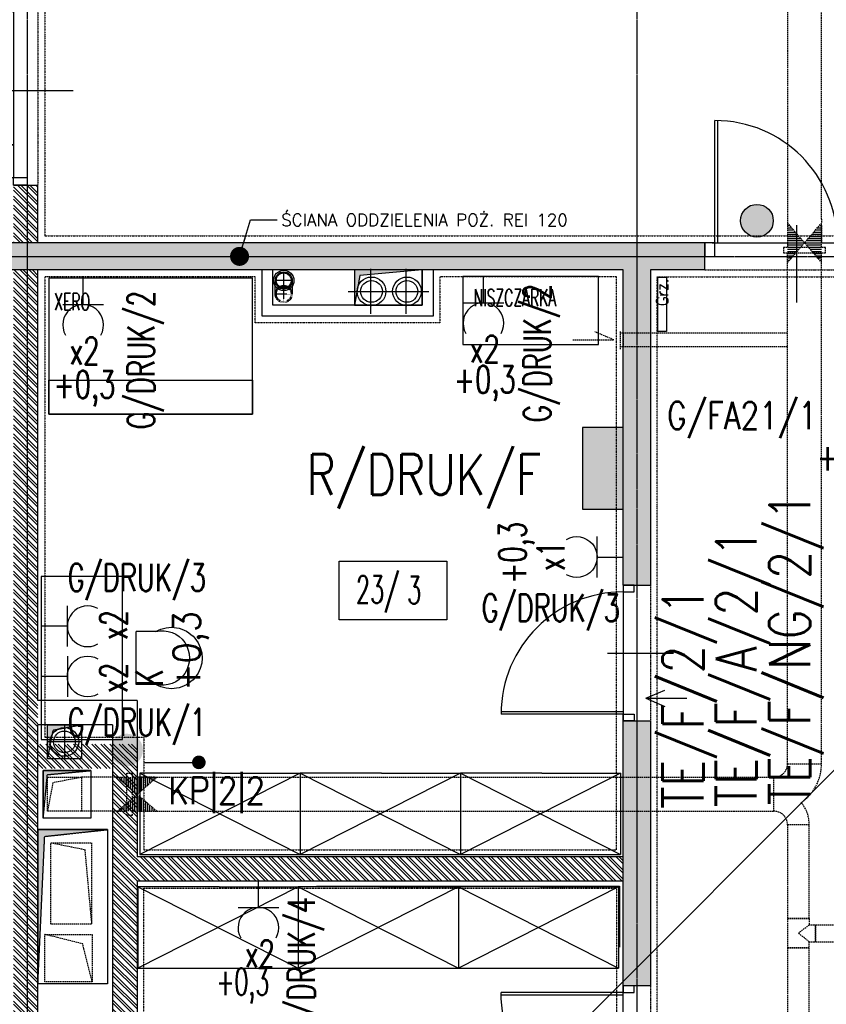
# Model space of a CAD drawing. Extents: x -7228 to 74941, y -112898 to 85621.
# Tile 109 of 256: x 52283 to 52877, y -54319 to -53594. Entities that reach past the tile are written whole.
import ezdxf
from ezdxf.enums import TextEntityAlignment as Align

# ---------------------------------------------------------------- set-up
doc = ezdxf.new("R2010")
doc.units = 0
for name, pattern in [('CENTER', [2, 1.25, -0.25, 0.25, -0.25]), ('DASHDOT', [1, 0.5, -0.25, 0, -0.25]), ('DASHED', [0.75, 0.5, -0.25]), ('DASHED2', [0.375, 0.25, -0.125]), ('DIVIDE', [31.75, 12.7, -6.35, 0, -6.35, 0, -6.35])]:
    doc.linetypes.add(name, pattern=pattern)
doc.layers.get('0').update_dxf_attribs({"color": 101, "linetype": 'CONTINUOUS'})
for name, color, linetype in [('Drz---drzwi', 5, 'CONTINUOUS'), ('E35', 6, 'CONTINUOUS'), ('E50', 3, 'CONTINUOUS'), ('E_kp', 6, 'CONTINUOUS'), ('E_kp_opis', 6, 'CONTINUOUS'), ('Ins-co', 2, 'CONTINUOUS'), ('Ins-kan', 54, 'CONTINUOUS'), ('Ins-ppoz-opis', 240, 'CONTINUOUS'), ('Ins-went', 141, 'CONTINUOUS'), ('m-went-klapy', 2, 'CONTINUOUS'), ('Opis-pom', 6, 'CONTINUOUS'), ('Opis_pom_ramka', 6, 'CONTINUOUS'), ('Os-osie glowne', 1, 'CENTER'), ('Sc-beton', 7, 'CONTINUOUS'), ('Sc-beton-hatch', 86, 'CONTINUOUS'), ('Sc-cegla pustak', 42, 'CONTINUOUS'), ('Sc-cegla pustak-hatch', 8, 'CONTINUOUS'), ('Sc-nadproza kon', 5, 'DASHED2'), ('Sc-silikat', 61, 'CONTINUOUS'), ('Suf-widok', 8, 'CONTINUOUS'), ('W-otwor-strop', 1, 'CONTINUOUS'), ('Wyp-meble', 155, 'CONTINUOUS')]:
    doc.layers.add(name, color=color, linetype=linetype)
doc.styles.add('KA wymiar', font='romans.shx', dxfattribs={"width": 0.6})
doc.styles.add('ROMANS', font='romans', dxfattribs={"width": 0.85})
doc.linetypes.add('ZIGZAG', pattern='A,0.00254,-5.08,[131,ltypeshp.shx,S=5.08,R=0,X=-5.08,Y=0],-10.16,[131,ltypeshp.shx,S=5.08,R=180,X=5.08,Y=0],-5.08', length=20.32254)
doc.dimstyles.new('KA wymiar', dxfattribs={"dimscale": 50, "dimtxt": 0.23, "dimasz": 0.14, "dimexe": 0, "dimexo": 0, "dimgap": 0.08, "dimtad": 1, "dimdec": 1, "dimrnd": 0.5, "dimzin": 9, "dimdsep": 46, "dimtxsty": 'KA wymiar', "dimblk1": 'UKOS', "dimblk2": 'UKOS', "dimsah": 1, "dimcen": 0.2, "dimse1": 1, "dimse2": 1, "dimclrd": 256, "dimclre": 256, "dimclrt": 2, "dimadec": 0, "dimazin": 0, "dimtfac": 1, "dimtdec": 1, "dimtix": 1, "dimtmove": 2, "dimatfit": 3, "dimldrblk": 'DOT', "dimfxl": 0, "dimtolj": 1, "dimtzin": 9, "dimarcsym": 0})

# ---------------------------------------------------------------- blocks, each defined once
blk = doc.blocks.new('_0630_DRZWI_90')
at = {"ltscale": 7}
for p, q in [((5, 8), (5, 98)), ((6.8, 8), (6.8, 97.98))]:
    blk.add_line(p, q, dxfattribs=at)
at = {"ltscale": 25}
for p, q in [((50, 19.7), (50, -28.9)), ((5, 8), (0, 8)), ((0, 8), (5, 8)), ((0, 0), (0, 8)), ((95, 8), (5, 8)), ((5, 8), (5, 0)), ((95, 8), (95, 0)), ((100, 8), (95, 8)), ((100, 0), (100, 8)), ((5, 0), (0, 0)), ((5, 0), (0, 0)), ((95, 0), (100, 0)), ((95, 0), (100, 0))]:
    blk.add_line(p, q, dxfattribs=at)
at = {"ltscale": 7}
blk.add_arc((5, 8), 90, 0, 90, dxfattribs=at)
blk = doc.blocks.new('_0630_drzwi 120 10')
at = {"ltscale": 7}
for p, q in [((5.5, 5), (5.5, 105)), ((7.5, 5), (7.5, 105)), ((65.5, 18), (65.5, -39))]:
    blk.add_line(p, q, dxfattribs=at)
for points in [[(129.5, 29), (129.5, 5)], [(5.5, 5), (129.5, 5)]]:
    blk.add_lwpolyline(points, dxfattribs=at)
for points in [[(0, -5), (5.5, -5), (5.5, 5), (0, 5)], [(129.5, -5), (135, -5), (135, 5), (129.5, 5)]]:
    blk.add_lwpolyline(points, close=True, dxfattribs=at)
for centre, radius, start, end in [((6.5, 6), 99.01, 359.42127, 89.42127), ((129.5, 5), 24, 90, 180)]:
    blk.add_arc(centre, radius, start, end, dxfattribs=at)
blk = doc.blocks.new('_dkjhgh')
at = {"ltscale": 7}
for p, q in [((-23, -67.5), (34, -67.5)), ((-10, -127.5), (-100, -127.5)), ((-10, -125.5), (-99.98, -125.5))]:
    blk.add_line(p, q, dxfattribs=at)
for points in [[(0, -7.5), (0, 0), (-10, 0), (-10, -7.5)], [(0, -135), (0, -127.5), (-10, -127.5), (-10, -135)]]:
    blk.add_lwpolyline(points, close=True, dxfattribs=at)
for points in [[(-10, -129.5), (-10, -5.5)], [(-40, -7.5), (-10, -7.5)]]:
    blk.add_lwpolyline(points, dxfattribs=at)
for centre, radius, start, end in [((-10, -7.5), 30, 180, 270), ((-10, -127.5), 90, 90, 180)]:
    blk.add_arc(centre, radius, start, end)
blk = doc.blocks.new('UKOS')
at = {"color": 1}
blk.add_line((0, 1), (0, -1), dxfattribs=at)
at = {"color": 8}
blk.add_line((1, 0), (-1, 0), dxfattribs=at)
at = {"color": 1, "const_width": 0.2}
blk.add_lwpolyline([(0.599, 0.599), (-0.599, -0.599)], dxfattribs=at)
blk = doc.blocks.new('_STRZAŁKA_WENT')
for q in [(-6.02, -14.01), (0, -30.24), (6.02, -14.01)]:
    blk.add_line((0, 0), q)
blk = doc.blocks.new('_opis_pom_metka')
at = {"layer": 'Opis_pom_ramka'}
blk.add_lwpolyline([(-33.13, 0), (32.87, 0), (32.87, -36), (-33.13, -36)], close=True, dxfattribs=at)
at = {"style": 'KA wymiar', "width": 0.6}
blk.add_attdef('KO/', text='', height=16.8, dxfattribs=at).set_placement((3.45, -25.87), align=Align.RIGHT)
blk.add_attdef('NR', (3.8, -26.16), '', height=16.8, dxfattribs=at)
blk = doc.blocks.new('W046')
for p, q in [((0, 20.9), (0, 0)), ((56.2, 20.9), (56.2, 0)), ((0, 0), (56.2, 0))]:
    blk.add_line(p, q)
for centre, radius, start, end in [((28.1, 37.4), 32.6, 329.5569, 210.4431), ((28.1, 27.7), 28.9, 346.3666, 193.6334)]:
    blk.add_arc(centre, radius, start, end)
blk = doc.blocks.new('sza016_r')
for p, q in [((60, 60), (0, 60)), ((0, 60), (118, 0)), ((118, 60), (0, 0)), ((0, 60), (0, 0)), ((60, 60), (118, 60)), ((118, 60), (118, 0)), ((0, 0), (118, 0))]:
    blk.add_line(p, q)
blk = doc.blocks.new('A$C59F8734F')
at = {"layer": 'Wyp-meble'}
for p, q in [((1704.16, 2321.35), (1815.66, 2321.35)), ((1815.66, 2321.35), (1927.16, 2321.35)), ((1927.16, 2321.35), (1927.16, 2276.35))]:
    blk.add_line(p, q, dxfattribs=at)
for points in [[(1811.79, 2720.1), (1911.79, 2720.1), (1911.79, 2770.1), (1811.79, 2770.1)], [(1506.96, 2668.84), (1656.96, 2668.84), (1656.96, 2768.84), (1506.96, 2768.84)], [(1656.96, 2668.84), (1506.96, 2668.84), (1506.96, 2693.84), (1656.96, 2693.84)], [(1501.41, 2549.31), (1501.41, 2429.31), (1561.41, 2429.31), (1561.41, 2549.31)]]:
    blk.add_lwpolyline(points, close=True, dxfattribs=at)
at = {"layer": 'Wyp-meble', "xscale": -0.6929999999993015, "yscale": 0.6929999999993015, "zscale": 0.6930000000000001, "rotation": 270}
blk.add_blockref('W046', (1571.41, 2469.85), dxfattribs=at)
at = {"layer": 'Wyp-meble'}
for p in [(1574.06, 2344.62), (1692.06, 2344.62), (1810.06, 2344.62), (1572.58, 2260.87), (1690.58, 2260.87), (1808.58, 2260.87)]:
    blk.add_blockref('sza016_r', p, dxfattribs=at)
at = {"layer": 'Wyp-meble', "char_height": 12.5, "width": 1699.9877, "attachment_point": 1, "style": 'KA wymiar'}
for s, insert in [('XERO', (1511.08, 2757.88)), ('NISZCZARKA', (1819.84, 2760.75))]:
    blk.add_mtext(s, dxfattribs=dict(at, insert=insert))
blk = doc.blocks.new('g2')
at = {"layer": 'E35'}
blk.add_line((15, 19.27), (-15, 19.27), dxfattribs=at)
blk.add_arc((0, 34.27), 15, 150, 30, dxfattribs=at)
at = {"layer": 'E50'}
blk.add_line((0, 19.27), (0, 0), dxfattribs=at)
blk = doc.blocks.new('A$C006C780A')
at = {"layer": 'm-went-klapy', "ltscale": 2}
for points in [[(1476.39, -2223.73, 1), (1500.43, -2223.73, 1)], [(1012.3, -2613.43, 1), (1036.34, -2613.43, 1)]]:
    blk.add_hatch(color=256, dxfattribs=at).paths.add_polyline_path(points)
blk.add_circle((1488.41, -2223.73), 12.02, dxfattribs=at)

msp = doc.modelspace()

# ---------------------------------------------------------------- hatches: boundary and pattern name
at = {"layer": 'E50'}
msp.add_hatch(color=256, dxfattribs=at).paths.add_polyline_path([(52727.547, -53894.711), (52697.547, -53894.711), (52697.547, -53954.711), (52727.547, -53954.711)])
at = {"layer": 'Ins-went', "linetype": 'DASHED', "ltscale": 2}
h = msp.add_hatch(dxfattribs=at)
h.set_pattern_fill('LINE', color=256, scale=0.5, angle=180, style=0)
h.set_pattern_definition([(180, (52860.9475, -53758.7359), (2e-13, -1.5875), [])])
h.paths.add_polyline_path([(52873.447, -53773.236), (52873.447, -53744.236), (52848.447, -53773.236), (52848.447, -53744.236)])
h = msp.add_hatch(dxfattribs=at)
h.set_pattern_fill('LINE', color=256, scale=0.5, angle=270, style=0)
h.set_pattern_definition([(270, (52369.5475, -54164.7359), (1.5875, -2e-12), [])])
h.paths.add_polyline_path([(52384.047, -54152.236), (52355.047, -54152.236), (52384.047, -54177.236), (52355.047, -54177.236)])
at = {"layer": 'Sc-beton-hatch'}
h = msp.add_hatch(dxfattribs=at)
h.set_pattern_fill('ANSI33', color=256, style=0)
h.paths.add_polyline_path([(51487.547, -51608.711), (51427.547, -51608.711), (51427.547, -51668.711), (51447.547, -51668.711), (51447.547, -51628.711), (51487.547, -51628.711)])
h.paths.add_polyline_path([(51822.547, -51608.711), (51722.547, -51608.711), (51722.547, -51628.711), (51762.547, -51628.711), (51762.547, -52190.711), (51782.547, -52190.711), (51782.547, -52038.711), (52169.547, -52038.711), (52169.547, -52018.711), (51782.547, -52018.711), (51782.547, -51628.711), (51822.547, -51628.711)])
h.paths.add_polyline_path([(51447.547, -51939.711), (51427.547, -51939.711), (51427.547, -52039.711), (51447.547, -52039.711)])
h.paths.add_polyline_path([(52347.547, -51608.711), (52268.547, -51608.711), (52268.547, -51628.711), (52347.547, -51628.711)])
h.paths.add_polyline_path([(52787.547, -51608.711), (52687.547, -51608.711), (52687.547, -51628.711), (52727.547, -51628.711), (52727.547, -51827.711), (52747.547, -51827.711), (52747.547, -51628.711), (52787.547, -51628.711)])
h.paths.add_polyline_path([(52807.547, -52018.711), (52747.547, -52018.711), (52747.547, -51927.711), (52727.547, -51927.711), (52727.547, -52018.711), (52599.485, -52018.711), (52599.485, -52038.711), (52807.547, -52038.711)])
h.paths.add_polyline_path([(52499.485, -52018.711), (52269.547, -52018.711), (52269.547, -52038.711), (52499.485, -52038.711)])
h.paths.add_polyline_path([(52747.547, -52350.711), (52712.547, -52350.711), (52712.547, -52385.711), (52747.547, -52385.711)])
h.paths.add_polyline_path([(53417.547, -51508.711), (53397.547, -51508.711), (53397.547, -51608.711), (53347.547, -51608.711), (53347.547, -51628.711), (53397.547, -51628.711), (53397.547, -52018.711), (52907.547, -52018.711), (52907.547, -52038.711), (53397.547, -52038.711), (53397.547, -52438.711), (53417.547, -52438.711)])
h.paths.add_polyline_path([(53439.547, -51508.711), (53419.547, -51508.711), (53419.547, -52278.711), (53439.547, -52278.711)])
h.paths.add_polyline_path([(53417.547, -52708.711), (53397.547, -52708.711), (53397.547, -52778.711), (53417.547, -52778.711)])
h.paths.add_polyline_path([(53417.547, -52858.711), (53397.547, -52858.711), (53397.547, -53008.711), (52967.547, -53008.711), (52967.547, -53028.711), (53397.547, -53028.711), (53397.547, -53068.711), (53417.547, -53068.711)])
h.paths.add_polyline_path([(53417.547, -53168.711), (53397.547, -53168.711), (53397.547, -53208.711), (53417.547, -53208.711)])
h.paths.add_polyline_path([(53417.547, -53308.711), (53397.547, -53308.711), (53397.547, -53573.711), (53417.547, -53573.711)])
h.paths.add_polyline_path([(52747.547, -53008.711), (52727.547, -53008.711), (52727.547, -53028.711), (52727.547, -53323.711), (52707.547, -53323.711), (52707.547, -53343.711), (52747.547, -53343.711)])
h.paths.add_polyline_path([(52727.547, -53008.711), (52707.547, -53008.711), (52707.547, -53028.711), (52727.547, -53028.711)], flags=16)
h.paths.add_polyline_path([(52573.547, -53323.711), (52520.547, -53323.711), (52520.547, -53028.711), (52505.547, -53028.711), (52505.547, -53323.711), (52485.547, -53323.711), (52485.547, -53343.711), (52573.547, -53343.711)])
h.paths.add_polyline_path([(52573.547, -53008.711), (52485.547, -53008.711), (52485.547, -53028.711), (52573.547, -53028.711)])
h.paths.add_polyline_path([(52351.547, -53008.711), (52298.547, -53008.711), (52298.547, -53028.711), (52351.547, -53028.711)], flags=17)
h.paths.add_polyline_path([(52298.547, -53008.711), (51987.547, -53008.711), (51987.547, -52350.711), (51900.047, -52350.711), (51900.047, -52370.711), (51967.547, -52370.711), (51967.547, -53008.711), (51447.547, -53008.711), (51447.547, -52968.711), (51427.547, -52968.711), (51427.547, -53068.711), (51447.547, -53068.711), (51447.547, -53028.711), (51967.547, -53028.711), (51967.547, -53538.711), (51987.547, -53538.711), (51987.547, -53028.711), (52278.547, -53028.711), (52278.547, -53343.711), (52298.547, -53343.711), (52351.547, -53343.711), (52351.547, -53323.711), (52298.547, -53323.711)])
h.paths.add_polyline_path([(51800.047, -52350.711), (51782.547, -52350.711), (51782.547, -52345.711), (51762.547, -52345.711), (51762.547, -52350.711), (51447.547, -52350.711), (51447.547, -52330.711), (51427.547, -52330.711), (51427.547, -52568.711), (51447.547, -52568.711), (51447.547, -52370.711), (51800.047, -52370.711)])
h.paths.add_polyline_path([(51447.547, -52718.711), (51427.547, -52718.711), (51427.547, -52818.711), (51447.547, -52818.711)])
h.paths.add_polyline_path([(51447.547, -53218.711), (51427.547, -53218.711), (51427.547, -53415.711), (51447.547, -53415.711)], flags=17)
h.paths.add_polyline_path([(51447.547, -53505.711), (51427.547, -53505.711), (51427.547, -53548.711), (51447.547, -53548.711)])
h.paths.add_polyline_path([(52024.547, -53758.711), (51447.547, -53758.711), (51447.547, -53698.711), (51427.547, -53698.711), (51427.547, -53778.711), (52024.547, -53778.711)])
h.paths.add_polyline_path([(52787.547, -53758.711), (52174.547, -53758.711), (52174.547, -53778.711), (52727.547, -53778.711), (52727.547, -54010.711), (52747.547, -54010.711), (52747.547, -53778.711), (52787.547, -53778.711)])
h.paths.add_polyline_path([(53025.547, -53758.711), (52922.547, -53758.711), (52922.547, -53778.711), (53025.547, -53778.711)])
h.paths.add_polyline_path([(53244.547, -53758.711), (53150.547, -53758.711), (53150.547, -53778.711), (53244.547, -53778.711)])
h.paths.add_polyline_path([(53417.547, -53723.711), (53397.547, -53723.711), (53397.547, -53758.711), (53349.547, -53758.711), (53349.547, -53778.711), (53397.547, -53778.711), (53397.547, -54383.711), (53417.547, -54383.711)])
h.paths.add_polyline_path([(52747.547, -54110.711), (52727.547, -54110.711), (52727.547, -54305.711), (52747.547, -54305.711)])
h.paths.add_polyline_path([(52747.547, -54405.711), (52727.547, -54405.711), (52727.547, -54508.711), (52314.153, -54508.711, -0.1551034), (52317.392, -54518.903, -0.1483474), (52314.417, -54528.711), (52727.547, -54528.711), (52727.547, -54588.711), (52747.547, -54588.711)])
h.paths.add_polyline_path([(52314.153, -54508.711), (52312.287, -54508.711), (52312.287, -54528.711), (52314.417, -54528.711, 0.1483474), (52317.392, -54518.903, 0.1551034)])
h.paths.add_polyline_path([(52287.287, -54508.711), (52285.327, -54508.711, 0.1551034), (52282.087, -54518.903, 0.1483474), (52285.062, -54528.711), (52287.287, -54528.711)])
h.paths.add_polyline_path([(52285.327, -54508.711), (52218.547, -54508.711), (52218.547, -54528.711), (52285.062, -54528.711, -0.1483474), (52282.087, -54518.903, -0.1551034)])
h.paths.add_polyline_path([(51997.547, -54508.711), (51987.547, -54508.711), (51947.547, -54508.711), (51947.547, -54533.711), (51987.547, -54533.711), (51997.547, -54533.711)])
h.paths.add_polyline_path([(51507.547, -54508.711), (51427.547, -54508.711), (51427.547, -54528.711), (51507.547, -54528.711)])
h.paths.add_polyline_path([(51547.547, -55013.711), (51527.547, -55013.711), (51527.547, -55046.711), (51547.547, -55046.711)])
h.paths.add_polyline_path([(52790.547, -55158.711), (52747.547, -55158.711), (52747.547, -55068.711), (52727.547, -55068.711), (52727.547, -55158.711), (51547.547, -55158.711), (51547.547, -55143.711), (51527.547, -55143.711), (51527.547, -55158.711), (51287.547, -55158.711), (51287.547, -55183.711), (52790.547, -55183.711)])
h.paths.add_polyline_path([(51237.547, -55158.711), (51187.547, -55158.711), (51187.547, -55183.711), (51237.547, -55183.711)])
h.paths.add_polyline_path([(51137.547, -55158.711), (51087.547, -55158.711), (51087.547, -55183.711), (51137.547, -55183.711)])
h.paths.add_polyline_path([(51037.547, -55158.711), (50987.547, -55158.711), (50987.547, -55183.711), (51037.547, -55183.711)])
h.paths.add_polyline_path([(50937.547, -55158.711), (50897.547, -55158.711), (50897.547, -56065.711), (50997.547, -56065.711), (50997.547, -56080.711), (51017.547, -56080.711), (51017.547, -56045.711), (50917.547, -56045.711), (50917.547, -55183.711), (50937.547, -55183.711)])
h.paths.add_polyline_path([(51602.547, -56198.711), (51017.547, -56198.711), (51017.547, -56180.711), (50997.547, -56180.711), (50997.547, -56198.711), (50797.547, -56198.711), (50797.547, -56553.711), (51527.547, -56553.711), (51527.547, -56593.711), (51547.547, -56593.711), (51547.547, -56553.711), (51599.547, -56553.711), (51599.547, -56533.711), (51547.547, -56533.711), (51547.547, -56378.711), (51527.547, -56378.711), (51527.547, -56533.711), (50817.547, -56533.711), (50817.547, -56218.711), (51527.547, -56218.711), (51527.547, -56228.711), (51547.547, -56228.711), (51547.547, -56218.711), (51602.547, -56218.711)])
h.paths.add_polyline_path([(52327.547, -56533.711), (51827.547, -56533.711), (51827.547, -56445.711), (51807.547, -56445.711), (51807.547, -56533.711), (51754.547, -56533.711), (51754.547, -56553.711), (51807.547, -56553.711), (51807.547, -56593.711), (51827.547, -56593.711), (51827.547, -56553.711), (52327.547, -56553.711)])
h.paths.add_polyline_path([(52507.547, -56198.711), (51752.547, -56198.711), (51752.547, -56218.711), (52507.547, -56218.711)])
h.paths.add_polyline_path([(52794.547, -56533.711), (52747.547, -56533.711), (52747.547, -56419.211), (52727.547, -56419.211), (52727.547, -56533.711), (52607.547, -56533.711), (52607.547, -56553.711), (52794.547, -56553.711)])
h.paths.add_polyline_path([(52819.547, -56528.711), (52794.547, -56528.711), (52794.547, -56553.711), (52819.547, -56553.711)])
h.paths.add_polyline_path([(52747.547, -55693.711), (52727.547, -55693.711), (52727.547, -56289.211), (52747.547, -56289.211)])
h.paths.add_polyline_path([(52970.047, -56528.711), (52945.047, -56528.711), (52945.047, -56553.711), (52970.047, -56553.711)])
h.paths.add_polyline_path([(53120.047, -56528.711), (53095.047, -56528.711), (53095.047, -56553.711), (53120.047, -56553.711)])
h.paths.add_polyline_path([(53270.047, -56528.711), (53245.047, -56528.711), (53245.047, -56553.711), (53270.047, -56553.711)])
h.paths.add_polyline_path([(53382.547, -56533.711), (53337.547, -56533.711), (53337.547, -56553.711), (53382.547, -56553.711)])
h.paths.add_polyline_path([(53417.547, -56518.711), (53382.547, -56518.711), (53382.547, -56553.711), (53417.547, -56553.711)])
h.paths.add_polyline_path([(53417.547, -56456.711), (53397.547, -56456.711), (53397.547, -56518.711), (53417.547, -56518.711)])
h.paths.add_polyline_path([(53417.547, -56381.211), (53392.547, -56381.211), (53392.547, -56406.211), (53417.547, -56406.211)])
h.paths.add_polyline_path([(53417.547, -56231.211), (53392.547, -56231.211), (53392.547, -56256.211), (53417.547, -56256.211)])
h.paths.add_polyline_path([(53417.547, -56081.211), (53392.547, -56081.211), (53392.547, -56106.211), (53417.547, -56106.211)])
h.paths.add_polyline_path([(53417.547, -55931.211), (53392.547, -55931.211), (53392.547, -55956.211), (53417.547, -55956.211)])
h.paths.add_polyline_path([(53417.547, -55806.211), (53397.547, -55806.211), (53397.547, -55826.211), (53417.547, -55826.211)])
h.paths.add_polyline_path([(53417.547, -55781.211), (53392.547, -55781.211), (53392.547, -55806.211), (53417.547, -55806.211)])
h.paths.add_polyline_path([(53417.547, -55598.711), (53397.547, -55598.711), (53397.547, -55781.211), (53417.547, -55781.211)])
h.paths.add_polyline_path([(53417.547, -55398.711), (53382.547, -55398.711), (53382.547, -55363.711), (53362.547, -55363.711), (53362.547, -55418.711), (53397.547, -55418.711), (53397.547, -55448.711), (53417.547, -55448.711)])
h.paths.add_polyline_path([(53382.547, -55103.211), (53362.547, -55103.211), (53362.547, -55158.711), (52925.547, -55158.711), (52925.547, -55183.711), (53362.547, -55183.711), (53362.547, -55213.711), (53382.547, -55213.711), (53382.547, -55183.711)])
h.paths.add_polyline_path([(52747.547, -54693.711), (52727.547, -54693.711), (52727.547, -54918.711), (52747.547, -54918.711)])
h.paths.add_polyline_path([(53382.547, -54696.711), (53417.547, -54696.711), (53417.547, -54653.711), (53397.547, -54653.711), (53397.547, -54676.711), (53362.547, -54676.711), (53362.547, -54983.211), (53382.547, -54983.211)])
h.paths.add_polyline_path([(53417.547, -54483.711), (53397.547, -54483.711), (53397.547, -54553.711), (53417.547, -54553.711)])
at = {"layer": 'Sc-cegla pustak-hatch'}
h = msp.add_hatch(dxfattribs=at)
h.set_pattern_fill('ANSI32', color=256, scale=0.5, angle=90, style=0)
h.paths.add_polyline_path([(51447.547, -52310.711), (51427.547, -52310.711), (51427.547, -52330.711), (51447.547, -52330.711)])
h.paths.add_polyline_path([(52347.547, -51628.711), (52329.547, -51628.711), (52329.547, -51827.711), (52347.547, -51827.711)])
h.paths.add_polyline_path([(52472.547, -51947.711), (52347.547, -51947.711), (52347.547, -51927.711), (52329.547, -51927.711), (52329.547, -52018.711), (52347.547, -52018.711), (52347.547, -51965.711), (52454.547, -51965.711), (52454.547, -52018.711), (52472.547, -52018.711)])
h.paths.add_polyline_path([(53066.547, -52038.711), (53048.547, -52038.711), (53048.547, -52090.711), (52985.547, -52090.711), (52985.547, -52038.711), (52967.547, -52038.711), (52967.547, -52113.711), (52985.547, -52113.711), (52985.547, -52108.711), (53066.547, -52108.711)])
h.paths.add_polyline_path([(52985.547, -52213.711), (52967.547, -52213.711), (52967.547, -52888.711), (52985.547, -52888.711), (52985.547, -52758.711), (53397.547, -52758.711), (53397.547, -52740.711), (52985.547, -52740.711)])
h.paths.add_polyline_path([(52985.547, -53028.711), (52967.547, -53028.711), (52967.547, -53108.711), (52985.547, -53108.711)])
h.paths.add_polyline_path([(52985.547, -52988.711), (52967.547, -52988.711), (52967.547, -53008.711), (52985.547, -53008.711)])
h.paths.add_polyline_path([(52985.547, -53208.711), (52967.547, -53208.711), (52967.547, -53538.711), (52985.547, -53538.711), (52985.547, -53511.711), (53067.547, -53511.711), (53067.547, -53519.711), (53059.547, -53519.711), (53059.547, -53538.711), (53397.547, -53538.711), (53397.547, -53520.711), (53077.547, -53520.711), (53077.547, -53493.711), (52985.547, -53493.711)])
h.paths.add_polyline_path([(52296.547, -53510.711), (52278.547, -53510.711), (52278.547, -53520.711), (52095.547, -53520.711), (52095.547, -53252.711), (52077.547, -53252.711), (52077.547, -53520.711), (51987.547, -53520.711), (51987.547, -53538.711), (52278.547, -53538.711), (52278.547, -53581.211), (52296.547, -53581.211)])
h.paths.add_polyline_path([(52296.547, -53343.711), (52278.547, -53343.711), (52278.547, -53410.711), (52296.547, -53410.711)])
h.paths.add_polyline_path([(51967.547, -53520.711), (51942.547, -53520.711), (51942.547, -53538.711), (51967.547, -53538.711)])
h.paths.add_polyline_path([(51842.547, -53520.711), (51447.547, -53520.711), (51447.547, -53538.711), (51842.547, -53538.711)])
h.paths.add_polyline_path([(51445.547, -53778.711), (51427.547, -53778.711), (51427.547, -53898.711), (51445.547, -53898.711)])
h.paths.add_polyline_path([(51445.547, -54048.711), (51427.547, -54048.711), (51427.547, -54113.711), (51445.547, -54113.711)])
h.paths.add_polyline_path([(51445.547, -54263.711), (51427.547, -54263.711), (51427.547, -54328.711), (51445.547, -54328.711)])
h.paths.add_polyline_path([(51445.547, -54478.711), (51427.547, -54478.711), (51427.547, -54508.711), (51445.547, -54508.711)])
h.paths.add_polyline_path([(51445.547, -54528.711), (51427.547, -54528.711), (51427.547, -54543.711), (51445.547, -54543.711)])
h.paths.add_polyline_path([(51445.547, -54693.711), (51427.547, -54693.711), (51427.547, -54758.711), (51445.547, -54758.711)])
h.paths.add_polyline_path([(51445.547, -54908.711), (51427.547, -54908.711), (51427.547, -55031.711), (51527.547, -55031.711), (51527.547, -55013.711), (51445.547, -55013.711)])
h.paths.add_polyline_path([(52352.547, -54886.711), (52296.547, -54886.711), (52296.547, -54536.264, -0.2026768), (52285.062, -54528.711), (52278.547, -54528.711), (52278.547, -54904.711), (52352.547, -54904.711)])
h.paths.add_polyline_path([(52727.547, -54886.711), (52527.547, -54886.711), (52527.547, -54528.711), (52509.547, -54528.711), (52509.547, -54886.711), (52452.547, -54886.711), (52452.547, -54904.711), (52727.547, -54904.711)])
h.paths.add_polyline_path([(52727.547, -54210.711), (52369.547, -54210.711), (52369.547, -54127.711), (52296.547, -54127.711), (52296.547, -53778.711), (52278.547, -53778.711), (52278.547, -54508.711), (52285.327, -54508.711, -0.1958107), (52296.547, -54501.541), (52296.547, -54145.711), (52351.547, -54145.711), (52351.547, -54508.711), (52369.547, -54508.711), (52369.547, -54228.711), (52727.547, -54228.711)])
h.paths.add_polyline_path([(52296.547, -54501.541, 0.1514484), (52287.287, -54506.391), (52296.547, -54506.391)], flags=17)
h.paths.add_polyline_path([(52296.547, -54506.391), (52287.287, -54506.391), (52287.287, -54508.711), (52296.547, -54508.711)], flags=17)
h.paths.add_polyline_path([(52507.547, -55183.711), (52489.547, -55183.711), (52489.547, -55213.711), (52507.547, -55213.711)])
h.paths.add_polyline_path([(52507.547, -55363.711), (52489.547, -55363.711), (52489.547, -56198.711), (52507.547, -56198.711)])
h.paths.add_polyline_path([(52790.547, -55693.711), (52747.547, -55693.711), (52747.547, -55711.711), (52790.547, -55711.711)])
h.paths.add_polyline_path([(53197.547, -55693.711), (52985.547, -55693.711), (52967.547, -55693.711), (52940.547, -55693.711), (52940.547, -55711.711), (53197.547, -55711.711)])
h.paths.add_polyline_path([(52985.547, -55418.711), (53207.547, -55418.711), (53207.547, -55400.711), (52967.547, -55400.711), (52967.547, -55693.711), (52985.547, -55693.711)])
h.paths.add_polyline_path([(53362.547, -55400.711), (53307.547, -55400.711), (53307.547, -55418.711), (53362.547, -55418.711)])
h.paths.add_polyline_path([(52985.547, -55018.711), (52967.547, -55018.711), (52967.547, -55158.711), (52985.547, -55158.711)])
h.paths.add_polyline_path([(52985.547, -54694.711), (53362.547, -54694.711), (53362.547, -54676.711), (52985.547, -54676.711), (52985.547, -54405.711), (52967.547, -54405.711), (52967.547, -54918.711), (52985.547, -54918.711)])
h.paths.add_polyline_path([(53397.547, -54210.711), (53012.547, -54210.711), (53012.547, -54118.711), (52985.547, -54118.711), (52985.547, -54096.711), (52967.547, -54096.711), (52967.547, -54136.711), (52994.547, -54136.711), (52994.547, -54210.711), (52967.547, -54210.711), (52967.547, -54305.711), (52985.547, -54305.711), (52985.547, -54228.711), (53397.547, -54228.711)])
h.paths.add_polyline_path([(52985.547, -53778.711), (52967.547, -53778.711), (52967.547, -54006.711), (52985.547, -54006.711)])
h.paths.add_polyline_path([(52296.547, -53716.211), (52278.547, -53716.211), (52278.547, -53758.711), (52296.547, -53758.711)])
at = {"layer": 'W-otwor-strop'}
h = msp.add_hatch(color=256, dxfattribs=at)
h.paths.add_polyline_path([(52531.408, -53794.479), (52529.547, -53794.479), (52529.547, -53804.711)])
h.paths.add_polyline_path([(52533.366, -53783.711), (52529.547, -53783.711), (52529.547, -53794.479), (52531.408, -53794.479)])
h.paths.add_polyline_path([(52541.625, -53782.008), (52541.625, -53778.711), (52529.547, -53778.711), (52529.547, -53783.711), (52533.366, -53783.711), (52533.547, -53782.711)])
h.paths.add_polyline_path([(52567.745, -53779.737), (52567.745, -53778.711), (52541.625, -53778.711), (52541.625, -53782.008)])
h.paths.add_polyline_path([(52570.099, -53778.711), (52567.745, -53778.711), (52567.745, -53779.737), (52570.199, -53779.524, 0.003859)])
h.paths.add_polyline_path([(52575.138, -53778.711), (52570.099, -53778.711, -0.003859), (52570.199, -53779.524), (52575.181, -53779.09, 0.0016456)])
h.paths.add_polyline_path([(52579.547, -53778.711), (52575.138, -53778.711, -0.0016456), (52575.181, -53779.09)])
h = msp.add_hatch(color=256, dxfattribs=at)
h.paths.add_polyline_path([(52303.547, -54113.711), (52303.547, -54138.711), (52305.616, -54127.852, -0.0390341), (52305.487, -54126.211, -0.1339171), (52306.95, -54120.849), (52307.547, -54117.711), (52310.686, -54117.113, -0.1738599), (52317.689, -54115.779), (52328.547, -54113.711)])
h.paths.add_polyline_path([(52306.95, -54120.849, 0.1339171), (52305.487, -54126.211), (52305.928, -54126.211)], flags=17)
h.paths.add_polyline_path([(52305.928, -54126.211), (52305.487, -54126.211, 0.0390341), (52305.616, -54127.852)], flags=17)
h.paths.add_polyline_path([(52310.686, -54117.113), (52307.547, -54117.711), (52306.95, -54120.849, -0.1271273)], flags=17)
h.paths.add_polyline_path([(52310.686, -54117.113), (52316.047, -54116.092), (52316.047, -54115.651, 0.1339171)], flags=17)
h.paths.add_polyline_path([(52317.689, -54115.779, 0.0390341), (52316.047, -54115.651), (52316.047, -54116.092)], flags=17)
for points in [[(52335.511, -54147.27), (52300.511, -54147.27), (52300.511, -54182.27), (52303.511, -54150.27)], [(52347.71, -54190.732), (52296.547, -54190.732), (52296.547, -54304.36), (52301.547, -54195.732)]]:
    msp.add_hatch(color=256, dxfattribs=at).paths.add_polyline_path(points)

# ---------------------------------------------------------------- linework, layer by layer
at = {"layer": 'E35'}
msp.add_line((53008.047, -54021.711), (51285.076, -55744.682), dxfattribs=at)
at = {"layer": 'E50'}
msp.add_lwpolyline([(52697.547, -53894.711), (52697.547, -53954.711), (52727.547, -53954.711), (52727.547, -53894.711)], close=True, dxfattribs=at)
at = {"layer": 'E_kp'}
msp.add_line((52375.047, -54141.236), (52415.047, -54141.236), dxfattribs=at)
at = {"layer": 'E_kp', "const_width": 5}
msp.add_lwpolyline([(52415.047, -54143.736, 1), (52415.047, -54138.736, 1)], format="xyb", close=True, dxfattribs=at)
at = {"layer": 'Ins-co'}
msp.add_lwpolyline([(52753.039, -53783.993), (52759.439, -53783.993), (52759.439, -53823.993), (52753.039, -53823.993)], close=True, dxfattribs=at)
at = {"layer": 'Ins-kan', "ltscale": 0.5}
for p, q in [((52477.55, -53792.751), (52477.55, -53780.151)), ((52483.85, -53786.451), (52471.25, -53786.451))]:
    msp.add_line(p, q, dxfattribs=at)
at = {"layer": 'Ins-kan', "linetype": 'DASHED', "ltscale": 0.3}
for p, q in [((52477.55, -53802.751), (52477.55, -53790.151)), ((52483.85, -53796.451), (52471.25, -53796.451))]:
    msp.add_line(p, q, dxfattribs=at)
at = {"layer": 'Ins-kan', "linetype": 'DASHED', "ltscale": 0.5}
for points in [[(52471.25, -53796.451), (52471.25, -53786.451)], [(52483.85, -53786.451), (52483.85, -53796.451)]]:
    msp.add_lwpolyline(points, dxfattribs=at)
at = {"layer": 'Ins-kan', "ltscale": 0.5}
for radius in [6.3, 5.5]:
    msp.add_circle((52477.55, -53786.451), radius, dxfattribs=at)
at = {"layer": 'Ins-kan', "linetype": 'DASHED', "ltscale": 0.3}
for radius in [6.3, 5.5]:
    msp.add_circle((52477.55, -53796.451), radius, dxfattribs=at)
at = {"layer": 'Ins-ppoz-opis', "linetype": 'ZIGZAG', "ltscale": 0.038}
msp.add_lwpolyline([(52174.547, -53768.711), (52787.547, -53768.711)], dxfattribs=at)
at = {"layer": 'Ins-went', "linetype": 'DASHED', "ltscale": 2}
for p, q in [((52873.447, -53731.736), (52873.447, -52144.189)), ((52873.447, -53734.736), (52873.447, -53731.736)), ((52873.447, -53741.236), (52873.447, -53734.736)), ((52848.447, -53773.236), (52873.447, -53744.236)), ((52848.447, -53744.236), (52873.447, -53773.236)), ((52873.447, -53741.236), (52873.447, -53744.236)), ((52873.447, -53762.236), (52873.447, -53744.236)), ((52873.447, -53745.986), (52873.447, -53758.586)), ((52876.447, -53762.236), (52845.447, -53762.236)), ((52845.447, -53762.236), (52845.447, -53766.236)), ((52845.447, -53766.236), (52876.447, -53766.236)), ((52873.447, -53773.236), (52873.447, -53766.236)), ((52876.447, -53766.236), (52876.447, -53762.236)), ((52873.447, -54142.236), (52873.447, -53773.236)), ((52725.547, -53836.986), (52725.547, -53823.486)), ((52727.547, -53825.236), (52725.547, -53825.236)), ((52727.547, -53825.236), (52727.547, -53835.236)), ((52727.547, -53835.236), (52727.547, -53825.236)), ((52848.447, -53825.236, -3605), (52727.547, -53825.236)), ((52727.547, -53835.236), (52725.547, -53835.236)), ((52848.447, -53835.236, -3605), (52727.547, -53835.236)), ((52848.447, -54142.236), (52873.447, -54142.236)), ((52303.547, -54177.236), (52303.547, -54152.236)), ((52303.547, -54152.236), (52328.547, -54152.236)), ((52355.047, -54152.236), (52328.547, -54152.236)), ((52328.547, -54152.236), (52328.547, -54177.236)), ((52384.047, -54177.236), (52355.047, -54152.236)), ((52355.047, -54177.236), (52384.047, -54152.236)), ((52355.047, -54152.236), (52362.047, -54152.236)), ((52362.047, -54149.236), (52366.047, -54149.236)), ((52362.047, -54180.236), (52362.047, -54149.236)), ((52366.047, -54149.236), (52366.047, -54180.236)), ((52366.047, -54152.236), (52384.047, -54152.236)), ((52382.297, -54152.236), (52369.697, -54152.236)), ((52384.047, -54152.236), (52838.447, -54152.236)), ((52838.447, -54177.236), (52838.447, -54152.236)), ((52328.547, -54177.236), (52303.547, -54177.236)), ((52355.047, -54177.236), (52328.547, -54177.236)), ((52355.047, -54177.236), (52362.047, -54177.236)), ((52366.047, -54180.236), (52362.047, -54180.236)), ((52366.047, -54177.236), (52384.047, -54177.236)), ((52384.047, -54177.236), (52838.447, -54177.236)), ((52864.447, -54187.236), (52848.447, -54187.236)), ((52306.047, -54260.352), (52306.047, -54200.352)), ((52306.047, -54200.352), (52336.047, -54200.352)), ((52336.047, -54200.352), (52336.047, -54260.352)), ((52336.047, -54260.352), (52306.047, -54260.352)), ((52848.447, -54256.236), (52864.447, -54256.236)), ((52848.447, -54256.236), (52848.447, -54277.736)), ((52864.447, -54256.236), (52848.447, -54256.236)), ((52856.447, -54266.986), (52864.447, -54260.736)), ((52864.447, -54256.236), (52864.447, -54260.736)), ((52864.447, -54260.736), (52868.947, -54260.736)), ((52868.947, -54273.236), (52868.947, -54260.736)), ((52868.947, -54260.736), (52985.547, -54260.736)), ((52868.947, -54260.736), (52868.947, -54273.236)), ((52301.547, -54302.866), (52301.547, -54267.866)), ((52301.547, -54267.866), (52336.547, -54267.866)), ((52329.547, -54274.866), (52301.547, -54267.866)), ((52301.547, -54302.866), (52301.547, -54267.866)), ((52301.547, -54267.866), (52336.547, -54267.866)), ((52336.547, -54267.866), (52336.547, -54302.866)), ((52336.547, -54267.866), (52336.547, -54302.866)), ((52864.447, -54273.236), (52856.447, -54266.986)), ((52336.547, -54302.866), (52329.547, -54274.866)), ((52864.447, -54512.636), (52864.447, -54273.236)), ((52864.447, -54273.236), (52868.947, -54273.236)), ((52868.947, -54273.236), (52985.547, -54273.236)), ((52848.447, -54277.736), (52864.447, -54277.736)), ((52848.447, -54277.736), (52848.447, -54481.636)), ((52864.447, -54277.736), (52848.447, -54277.736)), ((52336.547, -54302.866), (52301.547, -54302.866)), ((52336.547, -54302.866), (52301.547, -54302.866))]:
    msp.add_line(p, q, dxfattribs=at)
at = {"layer": 'Ins-went', "linetype": 'Continuous', "ltscale": 0.5}
for p, q in [((52541.625, -53811.107), (52541.625, -53777.851)), ((52567.745, -53811.107), (52567.745, -53777.851)), ((52524.997, -53794.479), (52558.253, -53794.479)), ((52551.117, -53794.479), (52584.373, -53794.479))]:
    msp.add_line(p, q, dxfattribs=at)
at = {"layer": 'Ins-went', "ltscale": 2}
for p, q in [((52316.047, -54114.211), (52316.047, -54138.211)), ((52328.047, -54126.211), (52304.047, -54126.211))]:
    msp.add_line(p, q, dxfattribs=at)
at = {"layer": 'Ins-went', "linetype": 'DASHED', "ltscale": 2}
for points in [[(52848.447, -53368.036), (52848.447, -53762.236)], [(52848.447, -54142.236), (52848.447, -53766.236)], [(52690.31, -53830.236), (52720.547, -53830.236), (52706.534, -53824.213)], [(52328.547, -54152.236), (52307.547, -54156.236), (52303.547, -54177.236)], [(52848.447, -54187.236), (52848.447, -54256.236)], [(52864.447, -54256.236), (52864.447, -54187.236)], [(52306.047, -54200.352), (52331.047, -54205.352), (52336.047, -54260.352)]]:
    msp.add_lwpolyline(points, dxfattribs=at)
at = {"layer": 'Ins-went', "linetype": 'Continuous', "ltscale": 0.5}
for centre, radius in [((52542.144, -53794.479), 10.56), ((52542.144, -53794.479), 8), ((52568.264, -53794.479), 10.56), ((52568.264, -53794.479), 8)]:
    msp.add_circle(centre, radius, dxfattribs=at)
at = {"layer": 'Ins-went'}
msp.add_circle((52316.047, -54126.211), 10.56, dxfattribs=at)
at = {"layer": 'Ins-went', "ltscale": 2}
msp.add_circle((52316.047, -54126.211), 8, dxfattribs=at)
at = {"layer": 'Ins-went', "linetype": 'DASHED', "ltscale": 2}
for centre, radius, start, end in [((52838.447, -54142.236), 10, 270, 0), ((52838.447, -54142.236), 35, 305.200203, 0), ((52838.447, -54187.236), 26, 0, 39.106898), ((52838.447, -54187.236), 10, 0, 90)]:
    msp.add_arc(centre, radius, start, end, dxfattribs=at)
at = {"layer": 'Os-osie glowne'}
for points in [[(52288.547, -51086.711), (52288.547, -57063.711)], [(52737.547, -51086.711), (52737.547, -57063.711)], [(50525.547, -53768.711), (62792.547, -53768.711)]]:
    msp.add_lwpolyline(points, dxfattribs=at)
at = {"layer": 'Sc-beton'}
for points in [[(52787.547, -53758.711), (52174.547, -53758.711)], [(52787.547, -53778.711), (52787.547, -53758.711)], [(52727.547, -53778.711), (52174.547, -53778.711)], [(52727.547, -54010.711), (52727.547, -53778.711)], [(52747.547, -53778.711), (52747.547, -54010.711)], [(52787.547, -53778.711), (52747.547, -53778.711)], [(52727.547, -54010.711), (52747.547, -54010.711)], [(52727.547, -54305.711), (52727.547, -54110.711)], [(52727.547, -54110.711), (52747.547, -54110.711)], [(52747.547, -54110.711), (52747.547, -54305.711)], [(52747.547, -54305.711), (52727.547, -54305.711)]]:
    msp.add_lwpolyline(points, dxfattribs=at)
at = {"layer": 'Sc-cegla pustak'}
for points in [[(52278.547, -53716.211), (52296.547, -53716.211)], [(52296.547, -53758.711), (52296.547, -53716.211)], [(52296.547, -54095.711), (52296.547, -53778.711)], [(52369.547, -54095.711), (52296.547, -54095.711)], [(52369.547, -54095.711), (52369.547, -54210.711)], [(52296.547, -54508.711), (52296.547, -54113.711)], [(52351.547, -54113.711), (52296.547, -54113.711)], [(52351.547, -54113.711), (52351.547, -54508.711)], [(52727.547, -54210.711), (52369.547, -54210.711)], [(52727.547, -54228.711), (52369.547, -54228.711)], [(52369.547, -54228.711), (52369.547, -54508.711)]]:
    msp.add_lwpolyline(points, dxfattribs=at)
at = {"layer": 'Sc-nadproza kon', "linetype": 'DASHDOT', "ltscale": 0.5}
for points in [[(52296.547, -53581.211), (52296.547, -53716.211)], [(52787.547, -53778.711), (52922.547, -53778.711)], [(52747.547, -54010.711), (52747.547, -54110.711)], [(52747.547, -54305.711), (52747.547, -54405.711)]]:
    msp.add_lwpolyline(points, dxfattribs=at)
at = {"layer": 'Sc-silikat'}
for p, q in [((52461.547, -53812.711), (52461.547, -53778.711)), ((52469.547, -53804.711), (52469.547, -53778.711)), ((52579.547, -53778.711), (52579.547, -53804.711)), ((52587.547, -53778.711), (52587.547, -53812.711)), ((52579.547, -53804.711), (52469.547, -53804.711)), ((52587.547, -53812.711), (52461.547, -53812.711))]:
    msp.add_line(p, q, dxfattribs=at)
at = {"layer": 'Suf-widok', "linetype": 'DIVIDE', "ltscale": 0.02}
for p, q in [((52301.547, -53348.711), (52301.547, -53753.711)), ((52301.547, -53753.711), (53392.547, -53753.711))]:
    msp.add_line(p, q, dxfattribs=at)
for points in [[(52301.547, -53783.711), (52301.547, -54122.711), (52374.547, -54122.711), (52374.547, -54205.711), (52722.547, -54205.711), (52722.547, -53783.711), (52592.547, -53783.711), (52592.547, -53817.711), (52456.547, -53817.711), (52456.547, -53783.711)], [(52752.547, -53783.711), (52962.547, -53783.711), (52962.547, -55153.711), (52752.547, -55153.711)], [(52374.547, -54233.711), (52722.547, -54233.711), (52722.547, -54503.711), (52374.547, -54503.711)]]:
    msp.add_lwpolyline(points, close=True, dxfattribs=at)
at = {"layer": 'W-otwor-strop', "ltscale": 0.5}
msp.add_lwpolyline([(52529.547, -53778.711), (52529.547, -53804.711), (52579.547, -53804.711), (52579.547, -53778.711)], close=True, dxfattribs=at)
msp.add_lwpolyline([(52579.547, -53778.711), (52533.547, -53782.711), (52529.547, -53804.711)], dxfattribs=at)
at = {"layer": 'W-otwor-strop', "linetype": 'DASHED', "ltscale": 0.5}
for points in [[(52303.547, -54113.711), (52328.547, -54113.711), (52328.547, -54138.711), (52303.547, -54138.711)], [(52328.547, -54113.711), (52307.547, -54117.711), (52303.547, -54138.711), (52303.547, -54113.711)], [(52347.71, -54190.732), (52296.547, -54190.732), (52296.547, -54304.36), (52301.547, -54195.732)]]:
    msp.add_lwpolyline(points, close=True, dxfattribs=at)
at = {"layer": 'W-otwor-strop', "linetype": 'Continuous', "ltscale": 0.5}
for points in [[(52300.511, -54147.27), (52335.511, -54147.27), (52335.511, -54182.27), (52300.511, -54182.27)], [(52296.547, -54190.732), (52347.71, -54190.732), (52347.71, -54304.36), (52296.547, -54304.36)]]:
    msp.add_lwpolyline(points, close=True, dxfattribs=at)
at = {"layer": 'W-otwor-strop', "linetype": 'DASHED', "ltscale": 0.5}
msp.add_lwpolyline([(52335.511, -54147.27), (52300.511, -54147.27), (52300.511, -54182.27), (52303.511, -54150.27), (52335.511, -54147.27)], dxfattribs=at)
at = {"layer": 'W-otwor-strop', "ltscale": 0.5}
msp.add_circle((52477.55, -53786.451), 7.5, dxfattribs=at)

# ---------------------------------------------------------------- block references
msp.add_blockref('A$C59F8734F', (50797.547, -56553.711))
at = {"layer": 'Drz---drzwi', "xscale": -1, "rotation": 90}
for name, p in [('_0630_drzwi 120 10', (52283.547, -53581.211)), ('_0630_DRZWI_90', (52735.547, -54305.711))]:
    msp.add_blockref(name, p, dxfattribs=at)
at = {"layer": 'Drz---drzwi'}
for name, p, rotation in [('_dkjhgh', (52922.547, -53768.711), 270), ('_0630_DRZWI_90', (52735.547, -54110.711), 90)]:
    msp.add_blockref(name, p, dxfattribs=dict(at, rotation=rotation))
at = {"layer": 'E35'}
msp.add_blockref('A$C006C780A', (51337.547, -51518.711), dxfattribs=at)
for p, rotation in [((52624.612, -53783.608), 180), ((52329.876, -53784.87), 180), ((52298.961, -54041.027), 270), ((52458.903, -54228.711), 180)]:
    msp.add_blockref('g2', p, dxfattribs=dict(at, rotation=rotation))
at = {"layer": 'E35', "xscale": -1}
for p, rotation in [((52727.547, -53990.061), 90), ((52298.961, -54078.001), 270)]:
    msp.add_blockref('g2', p, dxfattribs=dict(at, rotation=rotation))
at = {"layer": 'Ins-went', "rotation": 90}
msp.add_blockref('_STRZAŁKA_WENT', (52744.062, -54094.036), dxfattribs=at)
at = {"layer": 'Opis-pom'}
ref = msp.add_blockref('_opis_pom_metka', (52558.064, -53993.034), dxfattribs=dict(at, xscale=1.2, yscale=1.2, zscale=1.2))
ref.add_attrib('KO/', '23/', dxfattribs={"layer": '0', "height": 20.16, "style": 'KA wymiar', "width": 0.6}).set_placement((52562.887, -54024.076), align=Align.RIGHT)
ref.add_attrib('NR', '3', (52568.433, -54024.432), dxfattribs={"layer": '0', "height": 20.16, "style": 'KA wymiar', "width": 0.6})

# ---------------------------------------------------------------- texts
at = {"layer": 'E35', "style": 'ROMANS'}
for s, rotation, width, p in [('G/DRUK/2', 90, 0.7, (52665.502, -53839.86)), ('G/DRUK/2', 90, 0.7, (52373.916, -53844.919)), ('+0,3', 360, 0.7, (52892.785, -53919.461)), ('+0,3', 90, 0.7, (52648.969, -53986.959)), ('x1', 90, 0.7, (52674.215, -53989.13)), ('x2', 90, 0.7, (52352.293, -54040.096)), ('+0,3', 90, 0.9, (52409.146, -54059.138)), ('x2', 90, 0.7, (52352.293, -54078.932)), ('K', 90, 0.7, (52378.513, -54078.932)), ('G/DRUK/4', 90, 0.7, (52491.973, -54291.231))]:
    msp.add_text(s, height=20, rotation=rotation, dxfattribs=dict(at, width=width)).set_placement(p, align=Align.MIDDLE)
for s, width, p in [('x2', 0.7, (52330.807, -53838.203)), ('x2', 0.7, (52625.543, -53836.94)), ('+0,3', 0.7, (52330.807, -53866.146)), ('+0,3', 0.7, (52625.543, -53862.343)), ('G/FA21/1', 0.8, (52814.912, -53887.29)), ('G/DRUK/3', 0.7, (52369.395, -54006.573)), ('G/DRUK/3', 0.7, (52674.111, -54028.903)), ('G/DRUK/1', 0.7, (52369.395, -54113.016)), ('x2', 0.7, (52459.835, -54282.043)), ('+0,3', 0.6, (52447.447, -54305.703))]:
    msp.add_text(s, height=20, dxfattribs=dict(at, width=width)).set_placement(p, align=Align.MIDDLE)
at = {"layer": 'E50', "style": 'ROMANS', "width": 0.8}
msp.add_text('R/DRUK/F', height=30, dxfattribs=at).set_placement((52494.307, -53944.245))
for s, p in [('TE/F/NG/2/1', (52865.063, -54172.805)), ('TE/F/A/2/1', (52825.683, -54174.148)), ('TE/F/2/1', (52786.528, -54175.49))]:
    msp.add_text(s, height=30, rotation=90, dxfattribs=at).set_placement(p)
at = {"layer": 'E_kp_opis', "style": 'ROMANS', "width": 0.85}
msp.add_text('KP|2|2', height=20, dxfattribs=at).set_placement((52428.225, -54163.456), align=Align.MIDDLE)
at = {"layer": 'Ins-co', "insert": (52751.699, -53785.156), "char_height": 9, "width": 203.76147, "attachment_point": 3, "rotation": 90, "style": 'ROMANS'}
msp.add_mtext('Grz.', dxfattribs=at)
at = {"layer": 'Ins-ppoz-opis', "linetype": 'ZIGZAG', "ltscale": 0.038, "insert": (52475.648, -53741.866), "char_height": 9, "width": 330.39966, "attachment_point": 4, "line_spacing_factor": 0.333333}
msp.add_mtext('{\\Fromans|c238;ŚCIANA ODDZIELENIA POŻ. REI 120}', dxfattribs=at)

# ---------------------------------------------------------------- leaders
at = {"layer": 'Ins-ppoz-opis', "ltscale": 0.038, "annotation_type": 0, "has_hookline": 1, "hookline_direction": 0, "text_width": 240.429}
msp.add_leader([(52445.018, -53768.711), (52453.143, -53741.866), (52472.818, -53741.866)], dimstyle='KA wymiar', override={"dimscale": 100, "dimgap": 0.0001, "dimtad": 0, "dimdec": 2, "dimtdec": 2}, dxfattribs=at)

doc.saveas('drawing.dxf')
